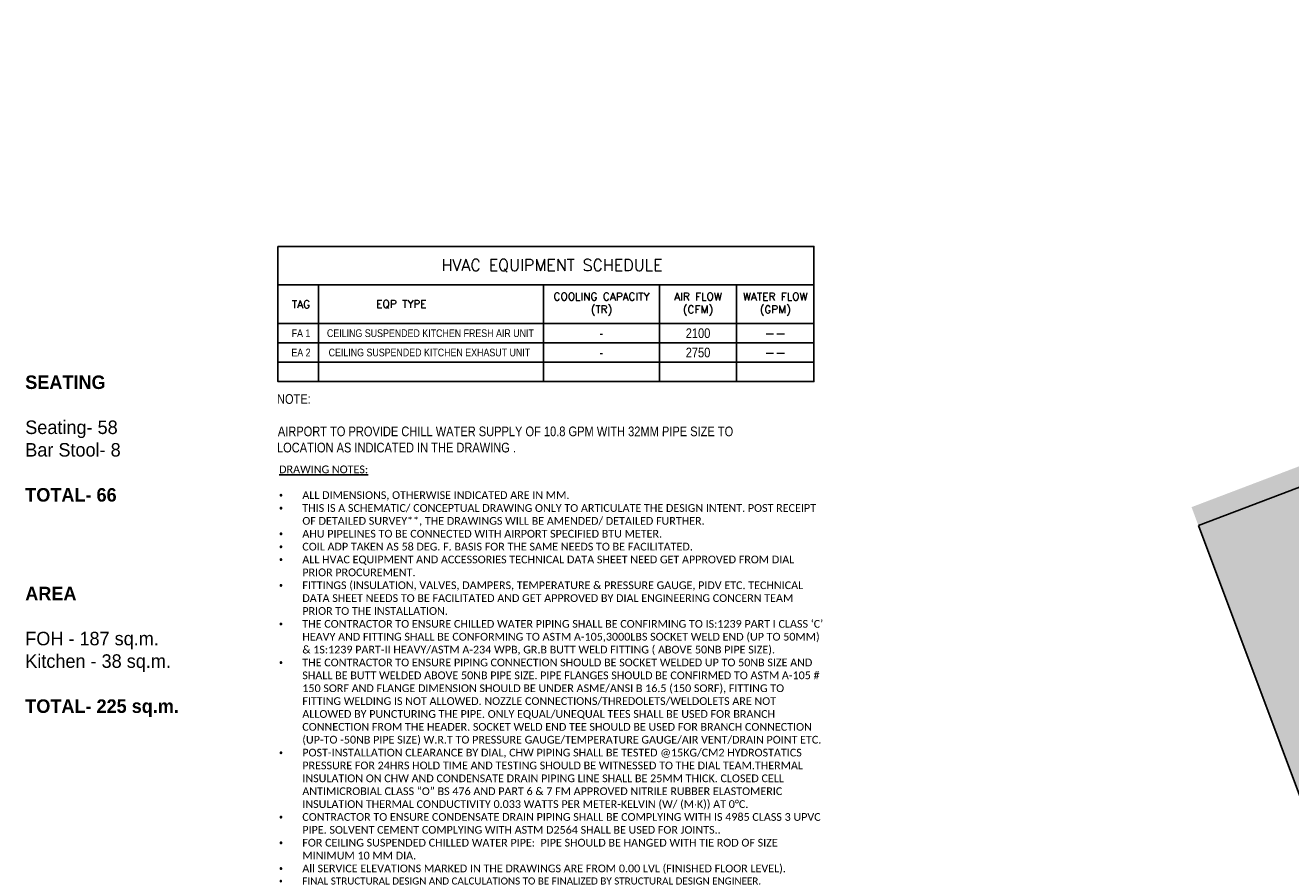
# Model space of a CAD drawing. Header units: millimetres. Extents: x -116878 to 389011, y -1241 to 103546.
# Tile 91 of 104: x 86010 to 102392, y 32294 to 43203. Entities that reach past the tile are written whole.
import ezdxf

# ---------------------------------------------------------------- set-up
doc = ezdxf.new("R2010")
doc.units = ezdxf.units.MM
doc.header["$MEASUREMENT"] = 0
doc.layers.get('0').update_dxf_attribs({"color": 252})
for name, color, linetype in [('Flooring', 252, 'Continuous'), ('MEPTEK-EQP-LINE', 7, 'Continuous'), ('MEPTEK-EQP-SCHEDULE', 7, 'Continuous'), ('MEPTEK-MEPF_General Text', 7, 'Continuous'), ('WATER-General Text', 7, 'Continuous')]:
    doc.layers.add(name, color=color, linetype=linetype)
doc.styles.add('ARIAL', font='ARIALN.TTF')
doc.styles.add('FKD_FORMAT', font='txt')

# ---------------------------------------------------------------- blocks, each defined once
blk = doc.blocks.new('*E524', base_point=(1743, 199.44))
h = blk.add_hatch(color=209)
h.dxf.hatch_style = 1
h.paths.add_polyline_path([(1743, 753.8), (1950.71, 199.44), (2277.05, 318.98), (2319.54, 212.71), (2386.38, 237.05), (2389.59, 235.91), (2389.59, 997.04), (2386.58, 998.13)])
at = {"layer": 'Flooring', "color": 14}
blk.add_lwpolyline([(1743, 753.8), (1950.71, 199.44), (2277.05, 318.98), (2319.54, 212.71), (2386.38, 237.05), (2389.59, 235.91), (2389.59, 997.04), (2386.58, 998.13)], close=True, dxfattribs=at)

msp = doc.modelspace()

# ---------------------------------------------------------------- hatches: boundary and pattern name
at = {"true_color": 0xadddf7, "transparency": 33554559}
h = msp.add_hatch(color=141, dxfattribs=at)
h.dxf.hatch_style = 1
h.paths.add_polyline_path([(118365, 42635), (118365, 42905), (117543, 43203), (101108, 36963), (101197, 36725), (117545, 42932)])

# ---------------------------------------------------------------- linework, layer by layer
at = {"layer": 'MEPTEK-EQP-LINE'}
for points in [[(94219, 38840), (92719, 38840), (92719, 38590), (94219, 38590)], [(95219, 38840), (94219, 38840), (94219, 38590), (95219, 38590)]]:
    msp.add_lwpolyline(points, close=True, dxfattribs=at)
at = {"layer": 'MEPTEK-EQP-SCHEDULE'}
for points in [[(89279, 40340), (96219, 40340), (96219, 39840), (89279, 39840)], [(89279, 39840), (89807, 39840), (89807, 39340), (89279, 39340)], [(89807, 39840), (92719, 39840), (92719, 39340), (89807, 39340)], [(92719, 39840), (94219, 39840), (94219, 39340), (92719, 39340)], [(94219, 39840), (95219, 39840), (95219, 39340), (94219, 39340)], [(95219, 39840), (96219, 39840), (96219, 39340), (95219, 39340)], [(89807, 39340), (89279, 39340), (89279, 39090), (89807, 39090)], [(92719, 39340), (89807, 39340), (89807, 39090), (92719, 39090)], [(94219, 39340), (92719, 39340), (92719, 39090), (94219, 39090)], [(95219, 39340), (94219, 39340), (94219, 39090), (95219, 39090)], [(96219, 39340), (95219, 39340), (95219, 39090), (96219, 39090)], [(89807, 39090), (89279, 39090), (89279, 38840), (89807, 38840)], [(92719, 39090), (89807, 39090), (89807, 38840), (92719, 38840)], [(94219, 39090), (92719, 39090), (92719, 38840), (94219, 38840)], [(95219, 39090), (94219, 39090), (94219, 38840), (95219, 38840)], [(96219, 39090), (95219, 39090), (95219, 38840), (96219, 38840)], [(89807, 38840), (89279, 38840), (89279, 38590), (89807, 38590)], [(92719, 38840), (89807, 38840), (89807, 38590), (92719, 38590)], [(96219, 38840), (95219, 38840), (95219, 38590), (96219, 38590)]]:
    msp.add_lwpolyline(points, close=True, dxfattribs=at)

# ---------------------------------------------------------------- block references
at = {"layer": 'Flooring', "color": 2, "xscale": 25.4, "yscale": 25.4, "zscale": 25.4}
msp.add_blockref('*E524', (101197, 22644), dxfattribs=at)

# ---------------------------------------------------------------- texts
at = {"char_height": 174.96, "width": 5584.8, "attachment_point": 1, "style": 'FKD_FORMAT'}
for s, insert in [('{\\fIBM Plex Sans|b1|i0|c0|p34;\\C10;SEATING^J\\C250;\\c3289650;^J\\fIBM Plex Sans|b0|i0|c0|p34;Seating- 58\\PBar Stool- 8^J^J\\fIBM Plex Sans|b1|i0|c0|p34;TOTAL- 66}', (86009, 38668)), ('{\\fIBM Plex Sans|b1|i0|c0|p34;\\C10;AREA\\C250;\\c3289650;\\P^J\\fIBM Plex Sans|b0|i0|c0|p34;FOH - 187 sq.m.\\PKitchen - 38 sq.m.\\P^J\\fIBM Plex Sans|b1|i0|c0|p34;TOTAL- 225 sq.m.}', (86009, 35932))]:
    msp.add_mtext(s, dxfattribs=dict(at, insert=insert))
at = {"layer": 'MEPTEK-EQP-LINE', "attachment_point": 5, "style": 'ARIAL'}
for s, width, heights, insert, char_height in [('{\\Fromans|c0;HVAC EQUIPMENT SCHEDULE}', 3247.81, [0], (92829, 40090), 150), ('{\\Fromans|c0;COOLING CAPACITY\\P(TR)}', 1870.89, [0], (93469, 39590), 100), ('{\\Fromans|c0;AIR FLOW\\P(CFM)}', 1870.89, [0], (94719, 39590), 100), ('{\\Fromans|c0;WATER FLOW\\P(GPM)}', 1870.89, [0], (95719, 39590), 100), ('{\\Fromans|c0;TAG}', 1870.89, [0], (89579, 39590), 100), ('{\\Fromans|c0;EQP TYPE}', 1870.89, [0], (90879, 39590), 100), ('CEILING SUSPENDED KITCHEN FRESH AIR UNIT', 2694.74, [0], (91254, 39215), 100), ('FA 1', 988.06, [0], (89579, 39215), 100), ('-', 988.06, [177], (93469, 39215), 125), ('2100', 988.06, [0], (94719, 39215), 125), ('{\\Fromans|c0;--}', 988.06, [0], (95719, 39215), 125), ('EA 2', 988.06, [0], (89579, 38965), 100), ('CEILING SUSPENDED KITCHEN EXHASUT UNIT', 2694.74, [0], (91241, 38965), 100), ('2750', 988.06, [0], (94719, 38965), 125), ('-', 988.06, [0], (93469, 38965), 125), ('{\\Fromans|c0;--}', 988.06, [0], (95719, 38965), 125)]:
    msp.add_mtext_dynamic_manual_height_columns(s, width=width, gutter_width=1, heights=heights, dxfattribs=dict(at, insert=insert, char_height=char_height))
at = {"layer": 'MEPTEK-MEPF_General Text', "insert": (89296, 37502), "char_height": 100, "attachment_point": 1, "style": 'ARIAL'}
msp.add_mtext_dynamic_manual_height_columns('{\\fCalibri|b0|i0|c0|p34;\\LDRAWING NOTES:\\P\\P\\pi-300,l300,t300;\\fSymbol|b0|i0|c2|p18;\\l·^I\\fCalibri|b0|i0|c0|p34;ALL DIMENSIONS, OTHERWISE INDICATED ARE IN MM.\\P\\fSymbol|b0|i0|c2|p18;·^I\\fCalibri|b0|i0|c0|p34;THIS IS A SCHEMATIC/ CONCEPTUAL DRAWING ONLY TO ARTICULATE THE DESIGN INTENT. POST RECEIPT OF DETAILED SURVEY**, THE DRAWINGS WILL BE AMENDED/ DETAILED FURTHER.\\P\\fSymbol|b0|i0|c2|p18;·^I\\fCalibri|b0|i0|c0|p34;AHU PIPELINES TO BE CONNECTED WITH AIRPORT SPECIFIED BTU METER.\\P\\fSymbol|b0|i0|c2|p18;·^I\\fCalibri|b0|i0|c0|p34;COIL ADP TAKEN AS 58 DEG. F. BASIS FOR THE SAME NEEDS TO BE FACILITATED.\\~\\P\\fSymbol|b0|i0|c2|p18;·^I\\fCalibri|b0|i0|c0|p34;ALL HVAC EQUIPMENT AND ACCESSORIES TECHNICAL DATA SHEET NEED GET APPROVED FROM DIAL PRIOR PROCUREMENT.\\P\\fSymbol|b0|i0|c2|p18;·^I\\fCalibri|b0|i0|c0|p34;FITTINGS (INSULATION, VALVES, DAMPERS, TEMPERATURE & PRESSURE GAUGE, PIDV ETC. TECHNICAL DATA SHEET NEEDS TO BE FACILITATED AND GET APPROVED BY DIAL ENGINEERING CONCERN TEAM PRIOR TO THE INSTALLATION.\\P\\fSymbol|b0|i0|c2|p18;·^I\\fCalibri|b0|i0|c0|p34;THE CONTRACTOR TO ENSURE CHILLED WATER PIPING SHALL BE CONFIRMING TO IS:1239 PART I CLASS ‘C’ HEAVY AND FITTING SHALL BE CONFORMING TO ASTM A-105,3000LBS SOCKET WELD END (UP TO 50MM) & 1S:1239 PART-II HEAVY/ASTM A-234 WPB, GR.B BUTT WELD FITTING ( ABOVE 50NB PIPE SIZE).\\P\\fSymbol|b0|i0|c2|p18;·^I\\fCalibri|b0|i0|c0|p34;THE CONTRACTOR TO ENSURE PIPING CONNECTION SHOULD BE SOCKET WELDED UP TO 50NB SIZE AND SHALL BE BUTT WELDED ABOVE 50NB PIPE SIZE. PIPE FLANGES SHOULD BE CONFIRMED TO ASTM A-105 # 150 SORF AND FLANGE DIMENSION SHOULD BE UNDER ASME/ANSI B 16.5 (150 SORF), FITTING TO FITTING WELDING IS NOT ALLOWED. NOZZLE CONNECTIONS/THREDOLETS/WELDOLETS ARE NOT ALLOWED BY PUNCTURING THE PIPE. ONLY EQUAL/UNEQUAL TEES SHALL BE USED FOR BRANCH CONNECTION FROM THE HEADER. SOCKET WELD END TEE SHOULD BE USED FOR BRANCH CONNECTION (UP-TO -50NB PIPE SIZE) W.R.T TO PRESSURE GAUGE/TEMPERATURE GAUGE/AIR VENT/DRAIN POINT ETC.\\P\\fSymbol|b0|i0|c2|p18;·^I\\fCalibri|b0|i0|c0|p34;POST-INSTALLATION CLEARANCE BY DIAL, CHW PIPING SHALL BE TESTED @15KG/CM2 HYDROSTATICS PRESSURE FOR 24HRS HOLD TIME AND TESTING SHOULD BE WITNESSED TO THE DIAL TEAM.THERMAL INSULATION ON CHW AND CONDENSATE DRAIN PIPING LINE SHALL BE 25MM THICK. CLOSED CELL ANTIMICROBIAL\\~CLASS “O” BS 476 AND PART 6 & 7 FM APPROVED NITRILE RUBBER ELASTOMERIC INSULATION THERMAL CONDUCTIVITY 0.033 WATTS PER METER-KELVIN (W/ (M\\fArial|b0|i0|c0|p34;⋅\\fCalibri|b0|i0|c0|p34;K)) AT 0°C.\\P\\fSymbol|b0|i0|c2|p18;·^I\\fCalibri|b0|i0|c0|p34;CONTRACTOR TO ENSURE CONDENSATE DRAIN PIPING SHALL BE COMPLYING WITH IS 4985 CLASS 3 UPVC PIPE. SOLVENT CEMENT COMPLYING WITH ASTM D2564 SHALL BE USED FOR JOINTS..\\P\\fSymbol|b0|i0|c2|p18;·^I\\fCalibri|b0|i0|c0|p34;FOR CEILING SUSPENDED CHILLED WATER PIPE:\\~ PIPE SHOULD BE HANGED WITH TIE ROD OF SIZE MINIMUM 10 MM DIA. \\P\\fSymbol|b0|i0|c2|p18;·^I\\fCalibri|b0|i0|c0|p34;All SERVICE ELEVATIONS MARKED IN THE DRAWINGS ARE FROM 0.00 LVL (FINISHED FLOOR LEVEL).\\P\\fSymbol|b0|i0|c2|p18;\\H0.91667x;·^I\\fCalibri|b0|i0|c0|p34;FINAL STRUCTURAL DESIGN AND CALCULATIONS TO BE FINALIZED BY STRUCTURAL DESIGN ENGINEER.}', width=7040.84, gutter_width=15541, heights=[12006], dxfattribs=at)
at = {"layer": 'WATER-General Text', "style": 'ARIAL'}
for s, p in [('NOTE:', (89268, 38301)), ('AIRPORT TO PROVIDE CHILL WATER SUPPLY OF 10.8 GPM WITH 32MM PIPE SIZE TO', (89279, 37882)), ('LOCATION AS INDICATED IN THE DRAWING .', (89268, 37672))]:
    msp.add_text(s, height=125, rotation=359.993, dxfattribs=at).set_placement(p)

doc.saveas('drawing.dxf')
